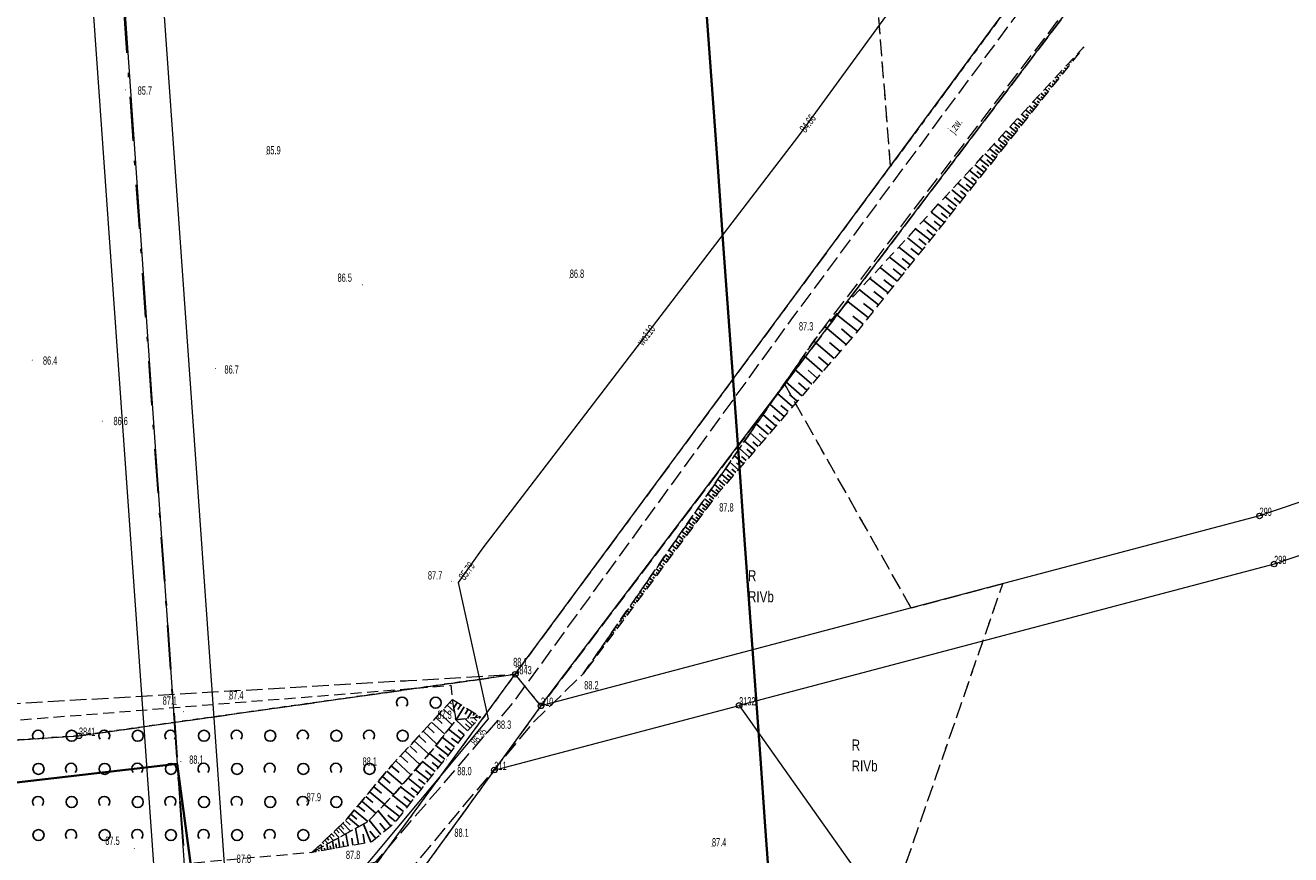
# Model space of a CAD drawing. Header units: metres. Extents: x 6524698 to 6533081, y 5883213 to 5896811.
# Tile 79 of 167: x 6528695 to 6528810, y 5890180 to 5890255. Entities that reach past the tile are written whole.
import ezdxf
from ezdxf.enums import TextEntityAlignment as Align

# ---------------------------------------------------------------- set-up
doc = ezdxf.new("R2010")
doc.units = ezdxf.units.M
doc.header["$MEASUREMENT"] = 0
for name, pattern in [('DASHDOT', [4, 2, -0.9, 0.2, -0.9]), ('mapa zasadnicza$0$1.0_0.5', [1.5, 1, -0.5]), ('mapa zasadnicza$0$1.5_0.5', [2, 1.5, -0.5]), ('mapa zasadnicza$0$219-500', [0]), ('mapa zasadnicza$0$egkk-500', [2, 1.5, -0.5]), ('mapa zasadnicza$0$egug-500', [1, 0.5, -0.5]), ('mapa zasadnicza$0$suep_wn_500', [0])]:
    doc.linetypes.add(name, pattern=pattern)
doc.layers.get('0').update_dxf_attribs({"lineweight": 0})
doc.layers.add('_trasa_os', color=1, linetype='DASHDOT', lineweight=30)
doc.layers.add('Sections span lengths and Marker Balls Plan', color=7, linetype='Continuous', lineweight=0)
for name, color, linetype in [('mapa zasadnicza$0$000 Inne (niezydentyfikowane)', 7, 'Continuous'), ('mapa zasadnicza$0$202-punkt graniczny', 7, 'Continuous'), ('mapa zasadnicza$0$202-punkt graniczny-Atr103', 7, 'Continuous'), ('mapa zasadnicza$0$209-oznaczenie konturu klasyfikacyjnego', 7, 'Continuous'), ('mapa zasadnicza$0$210-oznaczenie konturu użytku gruntowego', 7, 'Continuous'), ('mapa zasadnicza$0$217-kontur klasyfikacyjny', 7, 'Continuous'), ('mapa zasadnicza$0$218-kontur użytku gruntowego', 7, 'Continuous'), ('mapa zasadnicza$0$219-działka ewidencyjna', 7, 'Continuous'), ('mapa zasadnicza$0$jezdnia', 7, 'Continuous'), ('mapa zasadnicza$0$jezdnia-Atr17', 7, 'Continuous'), ('mapa zasadnicza$0$ogrodzenie trwałe', 7, 'Continuous'), ('mapa zasadnicza$0$pikieta naturalna', 7, 'Continuous'), ('mapa zasadnicza$0$pikieta naturalna-Atr2', 7, 'Continuous'), ('mapa zasadnicza$0$przewód elektroenergetyczny wysokiego napięcia', 7, 'Continuous'), ('mapa zasadnicza$0$przewód wodociągowy', 7, 'Continuous'), ('mapa zasadnicza$0$przewód wodociągowy-Atr1', 7, 'Continuous'), ('mapa zasadnicza$0$rzędna', 7, 'Continuous'), ('mapa zasadnicza$0$rzędna-Atr2', 7, 'Continuous'), ('mapa zasadnicza$0$skarpa nieumocniona', 7, 'Continuous'), ('mapa zasadnicza$0$zadrzewienie  zakrzewienie', 7, 'Continuous')]:
    doc.layers.add(name, color=color, linetype=linetype)
doc.styles.add('mapa zasadnicza$0$STANDARD', font='Working1250', dxfattribs={"width": 0.75})
doc.linetypes.add('mapa zasadnicza$0$902-500', pattern='A,3.75,0,[1,ksztalty.shx,S=0.5,R=0,X=0,Y=0],3.75', length=7.5)

# ---------------------------------------------------------------- blocks, each defined once
blk = doc.blocks.new('mapa zasadnicza$0$202')
at = {"color": 0, "linetype": 'Continuous', "lineweight": 0}
blk.add_circle((0, 0), 0.25, dxfattribs=at)
blk = doc.blocks.new('mapa zasadnicza$0$PW01')
at = {"linetype": 'Continuous', "lineweight": 13}
h = blk.add_hatch(color=0, dxfattribs=at)
edge = h.paths.add_edge_path()
edge.add_arc((0, 0), 0.045, 0, 360)
blk = doc.blocks.new('mapa zasadnicza$0$OTZK1')
at = {"color": 0, "linetype": 'Continuous'}
blk.add_circle((0, 0), 0.5, dxfattribs=at)
blk = doc.blocks.new('mapa zasadnicza$0$OTZK2')
at = {"color": 0, "linetype": 'Continuous'}
blk.add_arc((0, 0), 0.5, 318.85, 221.162, dxfattribs=at)

msp = doc.modelspace()

# ---------------------------------------------------------------- linework, layer by layer
at = {"layer": '_trasa_os', "linetype": 'DASHDOT', "ltscale": 2}
msp.add_lwpolyline([(6528782.648, 5889143.114), (6528759.048, 5889475.999), (6528740.683, 5889736.085), (6528715.689, 5890092.615), (6528697.481, 5890349.859), (6528661.411, 5890707.234), (6528627.314, 5891045.607), (6528605.382, 5891384.858), (6528589.986, 5891744.689), (6528580.198, 5892007.978)], dxfattribs=at)
at = {"layer": 'mapa zasadnicza$0$000 Inne (niezydentyfikowane)', "color": 7, "linetype": 'Continuous', "lineweight": 35, "flags": 128}
msp.add_lwpolyline([(6528756.51, 5890261.26), (6528756.986, 5890254.664), (6528757.462, 5890248.068), (6528757.937, 5890241.472), (6528758.413, 5890234.876), (6528758.889, 5890228.28), (6528759.365, 5890221.684), (6528759.84, 5890215.089), (6528760.316, 5890208.493), (6528760.792, 5890201.897), (6528761.267, 5890195.301), (6528761.743, 5890188.705), (6528762.219, 5890182.109), (6528762.694, 5890175.513)], dxfattribs=at)
at = {"layer": 'mapa zasadnicza$0$000 Inne (niezydentyfikowane)', "color": 7, "linetype": 'Continuous', "lineweight": 25, "flags": 128}
for points in [[(6528790.61, 5890252.16), (6528790.59, 5890252.17)], [(6528790.77, 5890252.36), (6528790.74, 5890252.38)], [(6528789.64, 5890250.94), (6528789.57, 5890250.99)], [(6528789.8, 5890251.14), (6528789.68, 5890251.24)], [(6528789.96, 5890251.34), (6528789.91, 5890251.39)], [(6528790.12, 5890251.55), (6528790.03, 5890251.62)], [(6528790.28, 5890251.75), (6528790.25, 5890251.78)], [(6528790.45, 5890251.95), (6528790.39, 5890252)], [(6528788.67, 5890249.72), (6528788.56, 5890249.81)], [(6528788.83, 5890249.93), (6528788.62, 5890250.09)], [(6528788.99, 5890250.13), (6528788.9, 5890250.21)], [(6528789.15, 5890250.33), (6528788.98, 5890250.47)], [(6528789.32, 5890250.53), (6528789.23, 5890250.6)], [(6528789.48, 5890250.74), (6528789.33, 5890250.85)], [(6528787.7, 5890248.51), (6528787.54, 5890248.63)], [(6528787.86, 5890248.71), (6528787.56, 5890248.95)], [(6528788.02, 5890248.91), (6528787.88, 5890249.02)], [(6528788.19, 5890249.11), (6528787.92, 5890249.33)], [(6528788.35, 5890249.32), (6528788.22, 5890249.42)], [(6528788.51, 5890249.52), (6528788.27, 5890249.71)], [(6528786.89, 5890247.49), (6528786.51, 5890247.8)], [(6528787.22, 5890247.9), (6528786.86, 5890248.18)], [(6528787.06, 5890247.69), (6528786.87, 5890247.84)], [(6528787.54, 5890248.3), (6528787.21, 5890248.56)], [(6528787.38, 5890248.1), (6528787.21, 5890248.24)], [(6528785.92, 5890246.27), (6528785.45, 5890246.66)], [(6528786.25, 5890246.68), (6528785.8, 5890247.04)], [(6528786.09, 5890246.48), (6528785.85, 5890246.66)], [(6528786.57, 5890247.09), (6528786.15, 5890247.42)], [(6528786.41, 5890246.88), (6528786.19, 5890247.06)], [(6528786.73, 5890247.29), (6528786.53, 5890247.45)], [(6528784.96, 5890245.06), (6528784.39, 5890245.51)], [(6528785.28, 5890245.46), (6528784.74, 5890245.89)], [(6528785.12, 5890245.26), (6528784.84, 5890245.48)], [(6528785.6, 5890245.87), (6528785.09, 5890246.27)], [(6528785.44, 5890245.67), (6528785.18, 5890245.87)], [(6528785.76, 5890246.07), (6528785.52, 5890246.27)], [(6528783.99, 5890243.84), (6528783.33, 5890244.36)], [(6528784.32, 5890244.26), (6528783.69, 5890244.76)], [(6528784.15, 5890244.05), (6528783.83, 5890244.31)], [(6528784.64, 5890244.66), (6528784.04, 5890245.13)], [(6528784.48, 5890244.46), (6528784.17, 5890244.7)], [(6528784.79, 5890244.86), (6528784.5, 5890245.09)], [(6528782.88, 5890242.45), (6528782.12, 5890243.06)], [(6528783.27, 5890242.94), (6528782.54, 5890243.51)], [(6528783.08, 5890242.7), (6528782.71, 5890242.99)], [(6528783.63, 5890243.4), (6528782.94, 5890243.95)], [(6528783.45, 5890243.17), (6528783.1, 5890243.45)], [(6528783.81, 5890243.62), (6528783.48, 5890243.89)], [(6528782.05, 5890241.41), (6528781.21, 5890242.08)], [(6528782.48, 5890241.94), (6528781.68, 5890242.58)], [(6528782.27, 5890241.68), (6528781.86, 5890242)], [(6528782.68, 5890242.2), (6528782.29, 5890242.51)], [(6528781.14, 5890240.26), (6528780.22, 5890240.99)], [(6528781.61, 5890240.85), (6528780.73, 5890241.55)], [(6528781.37, 5890240.56), (6528780.92, 5890240.92)], [(6528781.83, 5890241.13), (6528781.4, 5890241.47)], [(6528780.13, 5890239), (6528779.12, 5890239.8)], [(6528780.65, 5890239.64), (6528779.68, 5890240.41)], [(6528780.39, 5890239.32), (6528779.9, 5890239.72)], [(6528780.89, 5890239.96), (6528780.42, 5890240.33)], [(6528779.02, 5890237.6), (6528777.9, 5890238.49)], [(6528779.59, 5890238.32), (6528778.53, 5890239.17)], [(6528779.31, 5890237.97), (6528778.76, 5890238.4)], [(6528779.86, 5890238.66), (6528779.34, 5890239.08)], [(6528778.43, 5890236.86), (6528777.25, 5890237.79)], [(6528778.73, 5890237.24), (6528778.16, 5890237.69)], [(6528777.15, 5890235.25), (6528775.85, 5890236.28)], [(6528777.8, 5890236.07), (6528776.57, 5890237.05)], [(6528777.48, 5890235.66), (6528776.85, 5890236.17)], [(6528778.12, 5890236.47), (6528777.52, 5890236.95)], [(6528776.46, 5890234.38), (6528775.1, 5890235.46)], [(6528776.81, 5890234.82), (6528776.14, 5890235.35)], [(6528775.74, 5890233.48), (6528774.31, 5890234.61)], [(6528776.1, 5890233.94), (6528775.41, 5890234.49)], [(6528774.18, 5890231.52), (6528772.62, 5890232.77)], [(6528774.98, 5890232.52), (6528773.48, 5890233.71)], [(6528774.58, 5890232.03), (6528773.82, 5890232.64)], [(6528775.36, 5890233.01), (6528774.63, 5890233.59)], [(6528773.35, 5890230.48), (6528771.7, 5890231.78)], [(6528773.77, 5890231.01), (6528772.97, 5890231.65)], [(6528772.47, 5890229.38), (6528770.75, 5890230.75)], [(6528772.91, 5890229.93), (6528772.07, 5890230.6)], [(6528771.55, 5890228.22), (6528769.74, 5890229.66)], [(6528772.02, 5890228.81), (6528771.13, 5890229.51)], [(6528770.59, 5890227.01), (6528768.69, 5890228.52)], [(6528771.08, 5890227.62), (6528770.15, 5890228.36)], [(6528769.54, 5890225.78), (6528767.65, 5890227.4)], [(6528770.07, 5890226.4), (6528769.14, 5890227.2)], [(6528768.46, 5890224.52), (6528766.63, 5890226.1)], [(6528769, 5890225.15), (6528768.05, 5890225.97)], [(6528767.42, 5890223.32), (6528765.72, 5890224.78)], [(6528767.93, 5890223.91), (6528767.05, 5890224.67)], [(6528766.45, 5890222.19), (6528764.86, 5890223.55)], [(6528766.92, 5890222.74), (6528766.1, 5890223.45)], [(6528765.54, 5890221.14), (6528764.07, 5890222.41)], [(6528765.99, 5890221.65), (6528765.22, 5890222.31)], [(6528764.7, 5890220.16), (6528763.33, 5890221.34)], [(6528765.12, 5890220.64), (6528764.41, 5890221.25)], [(6528763.92, 5890219.26), (6528762.65, 5890220.35)], [(6528764.3, 5890219.7), (6528763.64, 5890220.27)], [(6528763.19, 5890218.41), (6528762.01, 5890219.43)], [(6528763.55, 5890218.83), (6528762.94, 5890219.36)], [(6528761.89, 5890216.89), (6528760.86, 5890217.78)], [(6528762.52, 5890217.63), (6528761.41, 5890218.58)], [(6528762.2, 5890217.25), (6528761.66, 5890217.71)], [(6528762.85, 5890218.01), (6528762.28, 5890218.5)], [(6528761.3, 5890216.21), (6528760.35, 5890217.04)], [(6528761.59, 5890216.55), (6528761.09, 5890216.97)], [(6528760.25, 5890214.99), (6528759.42, 5890215.7)], [(6528760.76, 5890215.58), (6528759.87, 5890216.35)], [(6528760.5, 5890215.28), (6528760.07, 5890215.65)], [(6528761.02, 5890215.89), (6528760.56, 5890216.29)], [(6528759.34, 5890213.93), (6528758.62, 5890214.55)], [(6528759.78, 5890214.44), (6528759.01, 5890215.11)], [(6528759.55, 5890214.18), (6528759.18, 5890214.5)], [(6528760.01, 5890214.71), (6528759.61, 5890215.06)], [(6528758.19, 5890212.61), (6528757.62, 5890213.1)], [(6528758.55, 5890213.02), (6528757.93, 5890213.55)], [(6528758.37, 5890212.81), (6528758.07, 5890213.07)], [(6528758.93, 5890213.46), (6528758.26, 5890214.03)], [(6528758.73, 5890213.23), (6528758.41, 5890213.51)], [(6528759.13, 5890213.69), (6528758.78, 5890213.99)], [(6528757.56, 5890211.8), (6528757, 5890212.22)], [(6528757.86, 5890212.21), (6528757.29, 5890212.64)], [(6528757.71, 5890212.01), (6528757.43, 5890212.22)], [(6528758.03, 5890212.41), (6528757.75, 5890212.65)], [(6528756.64, 5890210.57), (6528756.12, 5890210.95)], [(6528756.94, 5890210.98), (6528756.42, 5890211.37)], [(6528756.79, 5890210.77), (6528756.53, 5890210.97)], [(6528757.25, 5890211.39), (6528756.71, 5890211.79)], [(6528757.1, 5890211.18), (6528756.83, 5890211.38)], [(6528757.4, 5890211.6), (6528757.13, 5890211.8)], [(6528755.71, 5890209.33), (6528755.24, 5890209.68)], [(6528756.02, 5890209.74), (6528755.54, 5890210.1)], [(6528755.87, 5890209.54), (6528755.63, 5890209.72)], [(6528756.33, 5890210.16), (6528755.83, 5890210.53)], [(6528756.17, 5890209.95), (6528755.93, 5890210.13)], [(6528756.48, 5890210.36), (6528756.23, 5890210.55)], [(6528755.1, 5890208.51), (6528754.66, 5890208.84)], [(6528755.41, 5890208.92), (6528754.95, 5890209.26)], [(6528755.25, 5890208.71), (6528755.03, 5890208.88)], [(6528755.56, 5890209.13), (6528755.33, 5890209.3)], [(6528754.18, 5890207.27), (6528753.78, 5890207.57)], [(6528754.48, 5890207.69), (6528754.07, 5890207.99)], [(6528754.33, 5890207.48), (6528754.13, 5890207.63)], [(6528754.79, 5890208.1), (6528754.37, 5890208.42)], [(6528754.64, 5890207.89), (6528754.43, 5890208.05)], [(6528754.95, 5890208.3), (6528754.73, 5890208.47)], [(6528753.26, 5890206.04), (6528752.9, 5890206.3)], [(6528753.56, 5890206.45), (6528753.19, 5890206.73)], [(6528753.41, 5890206.25), (6528753.23, 5890206.38)], [(6528753.87, 5890206.86), (6528753.49, 5890207.15)], [(6528753.72, 5890206.66), (6528753.53, 5890206.8)], [(6528754.02, 5890207.07), (6528753.83, 5890207.21)], [(6528752.33, 5890204.81), (6528752.02, 5890205.04)], [(6528752.64, 5890205.22), (6528752.32, 5890205.46)], [(6528752.49, 5890205.01), (6528752.33, 5890205.13)], [(6528752.95, 5890205.63), (6528752.61, 5890205.88)], [(6528752.79, 5890205.42), (6528752.63, 5890205.55)], [(6528753.1, 5890205.83), (6528752.93, 5890205.96)], [(6528751.72, 5890203.98), (6528751.44, 5890204.19)], [(6528752.03, 5890204.39), (6528751.73, 5890204.62)], [(6528751.87, 5890204.19), (6528751.73, 5890204.3)], [(6528752.18, 5890204.6), (6528752.03, 5890204.71)], [(6528750.8, 5890202.75), (6528750.56, 5890202.93)], [(6528750.95, 5890202.95), (6528750.83, 5890203.05)], [(6528751.1, 5890203.16), (6528750.85, 5890203.35)], [(6528751.26, 5890203.37), (6528751.13, 5890203.46)], [(6528751.41, 5890203.57), (6528751.14, 5890203.77)], [(6528751.57, 5890203.78), (6528751.43, 5890203.88)], [(6528749.88, 5890201.51), (6528749.68, 5890201.66)], [(6528750.03, 5890201.72), (6528749.93, 5890201.8)], [(6528750.18, 5890201.93), (6528749.97, 5890202.08)], [(6528750.34, 5890202.13), (6528750.23, 5890202.21)], [(6528750.49, 5890202.34), (6528750.27, 5890202.5)], [(6528750.64, 5890202.54), (6528750.53, 5890202.63)], [(6528749.11, 5890200.49), (6528749.03, 5890200.54)], [(6528749.26, 5890200.69), (6528749.09, 5890200.82)], [(6528749.41, 5890200.9), (6528749.33, 5890200.96)], [(6528749.57, 5890201.1), (6528749.39, 5890201.24)], [(6528749.72, 5890201.31), (6528749.63, 5890201.38)], [(6528748.34, 5890199.46), (6528748.22, 5890199.55)], [(6528748.49, 5890199.66), (6528748.43, 5890199.71)], [(6528748.65, 5890199.87), (6528748.51, 5890199.97)], [(6528748.8, 5890200.07), (6528748.73, 5890200.13)], [(6528748.95, 5890200.28), (6528748.8, 5890200.39)], [(6528747.42, 5890198.22), (6528747.34, 5890198.28)], [(6528747.57, 5890198.43), (6528747.53, 5890198.46)], [(6528747.72, 5890198.63), (6528747.63, 5890198.7)], [(6528747.88, 5890198.84), (6528747.83, 5890198.88)], [(6528748.03, 5890199.05), (6528747.92, 5890199.13)], [(6528748.19, 5890199.25), (6528748.13, 5890199.29)], [(6528746.65, 5890197.19), (6528746.63, 5890197.21)], [(6528746.8, 5890197.4), (6528746.75, 5890197.44)], [(6528746.96, 5890197.6), (6528746.93, 5890197.63)], [(6528747.11, 5890197.81), (6528747.04, 5890197.86)], [(6528747.26, 5890198.02), (6528747.23, 5890198.04)], [(6528745.88, 5890196.16), (6528745.87, 5890196.17)], [(6528746.03, 5890196.37), (6528746.03, 5890196.38)], [(6528746.19, 5890196.58), (6528746.17, 5890196.59)], [(6528746.34, 5890196.78), (6528746.33, 5890196.79)], [(6528746.49, 5890196.99), (6528746.46, 5890197.01)], [(6528733.05, 5890192.74), (6528733.6, 5890192.23)], [(6528733.39, 5890193.11), (6528734.05, 5890192.5)], [(6528733.63, 5890193.36), (6528733.79, 5890193.21)], [(6528734.29, 5890193.35), (6528733.99, 5890192.86)], [(6528734.93, 5890192.96), (6528734.2, 5890191.76)], [(6528734.62, 5890193.14), (6528734.36, 5890192.7)], [(6528735.3, 5890192.73), (6528735.03, 5890192.28)], [(6528735.62, 5890192.54), (6528735.23, 5890191.89)], [(6528731.98, 5890191.57), (6528733.16, 5890190.47)], [(6528732.35, 5890191.97), (6528732.92, 5890191.44)], [(6528732.71, 5890192.36), (6528733.83, 5890191.32)], [(6528735.22, 5890190.76), (6528734.18, 5890191.76)], [(6528735.67, 5890191.24), (6528735.01, 5890191.86)], [(6528735.47, 5890191.02), (6528735.05, 5890191.42)], [(6528735.85, 5890191.42), (6528735.6, 5890191.66)], [(6528735.86, 5890192.39), (6528735.73, 5890192.16)], [(6528736.09, 5890191.68), (6528735.8, 5890191.96)], [(6528736.11, 5890192.24), (6528735.94, 5890191.98)], [(6528736.35, 5890192.1), (6528736.32, 5890192.06)], [(6528730.81, 5890190.31), (6528731.45, 5890189.71)], [(6528731.21, 5890190.74), (6528732.46, 5890189.58)], [(6528731.6, 5890191.16), (6528732.21, 5890190.6)], [(6528734.05, 5890189.31), (6528732.94, 5890190.19)], [(6528734.64, 5890190.05), (6528733.52, 5890190.93)], [(6528734.93, 5890190.42), (6528734.37, 5890190.86)], [(6528729.99, 5890189.42), (6528730.65, 5890188.8)], [(6528730.4, 5890189.86), (6528731.72, 5890188.65)], [(6528733.47, 5890188.57), (6528732.36, 5890189.44)], [(6528733.76, 5890188.94), (6528733.2, 5890189.38)], [(6528734.34, 5890189.68), (6528733.79, 5890190.12)], [(6528728.73, 5890188.05), (6528730.1, 5890186.78)], [(6528729.15, 5890188.51), (6528729.83, 5890187.89)], [(6528729.57, 5890188.97), (6528730.92, 5890187.73)], [(6528732.3, 5890187.09), (6528731.15, 5890187.99)], [(6528732.88, 5890187.83), (6528731.77, 5890188.71)], [(6528732.59, 5890187.46), (6528732.03, 5890187.91)], [(6528733.17, 5890188.2), (6528732.62, 5890188.64)], [(6528727.91, 5890187.11), (6528729.35, 5890185.91)], [(6528728.31, 5890187.59), (6528729.03, 5890186.99)], [(6528731.69, 5890186.32), (6528730.51, 5890187.25)], [(6528731.99, 5890186.71), (6528731.41, 5890187.17)], [(6528726.74, 5890185.71), (6528727.43, 5890185.13)], [(6528727.12, 5890186.17), (6528728.53, 5890184.99)], [(6528727.51, 5890186.64), (6528728.23, 5890186.04)], [(6528730.42, 5890184.72), (6528729.17, 5890185.71)], [(6528731.07, 5890185.53), (6528729.85, 5890186.49)], [(6528730.75, 5890185.13), (6528730.13, 5890185.62)], [(6528731.38, 5890185.93), (6528730.78, 5890186.4)], [(6528725.64, 5890184.4), (6528726.93, 5890183.32)], [(6528726, 5890184.83), (6528726.66, 5890184.27)], [(6528726.36, 5890185.26), (6528727.72, 5890184.13)], [(6528729.76, 5890183.88), (6528728.46, 5890184.91)], [(6528730.1, 5890184.3), (6528729.46, 5890184.81)], [(6528724.96, 5890183.58), (6528726.2, 5890182.55)], [(6528725.29, 5890183.98), (6528725.93, 5890183.45)], [(6528728.28, 5890182.13), (6528727.14, 5890183.53)], [(6528729.07, 5890183.01), (6528727.69, 5890184.1)], [(6528729.42, 5890183.45), (6528728.75, 5890183.98)], [(6528723.72, 5890182.2), (6528724.03, 5890181.86)], [(6528723.94, 5890182.41), (6528724.62, 5890181.68)], [(6528724.16, 5890182.64), (6528724.6, 5890182.27)], [(6528724.4, 5890182.92), (6528725.38, 5890182.1)], [(6528724.66, 5890183.23), (6528725.21, 5890182.77)], [(6528726.48, 5890180.7), (6528725.8, 5890182.33)], [(6528727.37, 5890181.38), (6528726.31, 5890182.67)], [(6528727.82, 5890181.75), (6528727.27, 5890182.42)], [(6528728.71, 5890182.55), (6528728, 5890183.12)], [(6528722.5, 5890181.05), (6528722.67, 5890180.87)], [(6528722.71, 5890181.24), (6528723.09, 5890180.83)], [(6528722.91, 5890181.44), (6528723.13, 5890181.21)], [(6528723.12, 5890181.63), (6528723.6, 5890181.12)], [(6528723.32, 5890181.83), (6528723.59, 5890181.54)], [(6528723.51, 5890182.01), (6528724.1, 5890181.39)], [(6528723.67, 5890180.2), (6528723.52, 5890181.07)], [(6528724.41, 5890180.33), (6528724.21, 5890181.45)], [(6528724.85, 5890180.41), (6528724.74, 5890181.04)], [(6528725.35, 5890180.5), (6528725.09, 5890181.94)], [(6528725.9, 5890180.59), (6528725.76, 5890181.41)], [(6528726.93, 5890181.02), (6528726.39, 5890181.69)], [(6528721.47, 5890180.08), (6528721.56, 5890179.99)], [(6528721.49, 5890179.81), (6528721.47, 5890179.94)], [(6528721.68, 5890180.28), (6528721.75, 5890180.2)], [(6528721.76, 5890179.86), (6528721.74, 5890179.97)], [(6528721.88, 5890180.47), (6528722.07, 5890180.27)], [(6528722.03, 5890179.9), (6528721.97, 5890180.22)], [(6528722.09, 5890180.66), (6528722.21, 5890180.54)], [(6528722.3, 5890179.95), (6528722.26, 5890180.15)], [(6528722.29, 5890180.86), (6528722.58, 5890180.55)], [(6528722.56, 5890180), (6528722.48, 5890180.49)], [(6528722.83, 5890180.05), (6528722.78, 5890180.34)], [(6528723.1, 5890180.09), (6528722.98, 5890180.77)], [(6528723.37, 5890180.14), (6528723.3, 5890180.53)], [(6528724.02, 5890180.26), (6528723.93, 5890180.75)], [(6528721.22, 5890179.76), (6528721.22, 5890179.78)]]:
    msp.add_lwpolyline(points, dxfattribs=at)
at = {"layer": 'mapa zasadnicza$0$217-kontur klasyfikacyjny', "color": 92, "linetype": 'mapa zasadnicza$0$egkk-500', "lineweight": 18, "flags": 128}
for points in [[(6528773.58, 5890241.95), (6528746.51, 5890580.85)], [(6528773.58, 5890241.95), (6528793.89, 5890269.46)], [(6528793.88, 5890261.62), (6528763.98, 5890222.18)], [(6528739.56, 5890195.9), (6528773.58, 5890241.95)], [(6528763.98, 5890222.18), (6528741.89, 5890193.04)], [(6528775.45, 5890201.9), (6528763.98, 5890222.18)], [(6528716.09, 5890008.64), (6528783.75, 5890204.1)], [(6528783.75, 5890204.1), (6528775.45, 5890201.9)], [(6528671.24, 5890191.91), (6528739.56, 5890195.9)], [(6528700.01, 5890190.32), (6528739.56, 5890195.9)], [(6528741.89, 5890193.04), (6528737.66, 5890187.22)], [(6528640.2, 5890186.42), (6528700.01, 5890190.32)], [(6528737.66, 5890187.22), (6528715.19, 5890156.24)]]:
    msp.add_lwpolyline(points, dxfattribs=at)
at = {"layer": 'mapa zasadnicza$0$218-kontur użytku gruntowego', "color": 3, "linetype": 'mapa zasadnicza$0$egug-500', "lineweight": 18, "flags": 128}
for points in [[(6528773.58, 5890241.95), (6528746.51, 5890580.85)], [(6528793.89, 5890269.46), (6528773.58, 5890241.95)], [(6528763.98, 5890222.18), (6528793.88, 5890261.62)], [(6528739.56, 5890195.9), (6528773.58, 5890241.95)], [(6528763.98, 5890222.18), (6528741.89, 5890193.04)], [(6528775.45, 5890201.9), (6528763.98, 5890222.18)], [(6528716.09, 5890008.64), (6528783.75, 5890204.1)], [(6528783.75, 5890204.1), (6528775.45, 5890201.9)], [(6528671.24, 5890191.91), (6528739.56, 5890195.9)], [(6528739.56, 5890195.9), (6528700.01, 5890190.32)], [(6528712.35, 5890158.76), (6528739.56, 5890195.9)], [(6528741.89, 5890193.04), (6528739.56, 5890195.9)], [(6528741.89, 5890193.04), (6528737.66, 5890187.22)], [(6528700.01, 5890190.32), (6528640.2, 5890186.42)], [(6528737.66, 5890187.22), (6528715.19, 5890156.24)]]:
    msp.add_lwpolyline(points, dxfattribs=at)
at = {"layer": 'mapa zasadnicza$0$219-działka ewidencyjna', "color": 7, "linetype": 'mapa zasadnicza$0$219-500', "lineweight": 18, "flags": 128}
for points in [[(6528739.56, 5890195.9), (6528998.64, 5890546.66)], [(6528741.89, 5890193.04), (6529006.66, 5890542.34)], [(6528917.28, 5890247.61), (6528807.02, 5890210.25)], [(6528873.04, 5890227.82), (6528808.34, 5890205.89)], [(6528807.02, 5890210.25), (6528741.89, 5890193.04)], [(6528808.34, 5890205.89), (6528759.85, 5890193.08)], [(6528700.01, 5890190.32), (6528739.56, 5890195.9)], [(6528712.35, 5890158.76), (6528739.56, 5890195.9)], [(6528741.89, 5890193.04), (6528739.56, 5890195.9)], [(6528737.66, 5890187.22), (6528759.85, 5890193.08)], [(6528741.89, 5890193.04), (6528737.66, 5890187.22)], [(6528759.85, 5890193.08), (6528904.31, 5889988.95)], [(6528640.2, 5890186.42), (6528700.01, 5890190.32)], [(6528737.66, 5890187.22), (6528715.19, 5890156.24)]]:
    msp.add_lwpolyline(points, dxfattribs=at)
at = {"layer": 'mapa zasadnicza$0$jezdnia', "color": 7, "linetype": 'mapa zasadnicza$0$1.5_0.5', "lineweight": 18, "flags": 128}
msp.add_lwpolyline([(6528719.37, 5890165.4), (6528716.92, 5890167.22), (6528714.05, 5890173.15), (6528708.43, 5890173), (6528707.89, 5890177.02), (6528718.55, 5890177.11), (6528726.93, 5890178.9), (6528739.33, 5890193.28), (6528764.57, 5890228.01), (6528785.97, 5890256.94), (6528803.05, 5890279.03), (6528834.34, 5890319.46), (6528857.95, 5890350.4), (6528886.08, 5890387.53), (6528912.38, 5890422.83), (6528947.28, 5890470.03), (6528968.04, 5890497.74), (6528992.3, 5890529.59), (6528998.26, 5890540.31), (6529002.32, 5890547.98), (6529009.74, 5890565.71), (6529017.78, 5890589.91), (6529028.56, 5890623.94), (6529035.46, 5890644.22), (6529041.22, 5890651.33), (6529053.3, 5890662.83), (6529094.68, 5890691.37), (6529127.9, 5890705.08), (6529154.31, 5890716.98), (6529182.8, 5890728.24), (6529240.26, 5890752.5), (6529280.06, 5890769.02), (6529311.01, 5890783.71), (6529312.32, 5890780.49), (6529281.49, 5890766.3), (6529241.39, 5890749.68), (6529182.76, 5890724.74), (6529155.57, 5890713.94), (6529128.6, 5890702.15), (6529095.62, 5890687.95), (6529056.81, 5890661.2), (6529045.35, 5890651.94), (6529039.89, 5890643.52), (6529030.47, 5890617.8), (6529022.27, 5890592.25), (6529016.11, 5890573.61), (6529009.79, 5890555.43), (6529005.89, 5890546.49), (6528997.06, 5890530.3), (6528972.93, 5890498.81), (6528962.66, 5890485.23), (6528949.66, 5890468.05), (6528914.97, 5890421.32), (6528888.69, 5890385.63), (6528860.69, 5890349.22), (6528837.21, 5890318.02), (6528806.05, 5890277.49), (6528788.57, 5890254.94), (6528767.18, 5890226.89), (6528745.72, 5890195.95), (6528741.18, 5890191.53)], close=True, dxfattribs=at)
at = {"layer": 'mapa zasadnicza$0$ogrodzenie trwałe', "color": 7, "linetype": 'mapa zasadnicza$0$902-500', "lineweight": 35, "flags": 128}
msp.add_lwpolyline([(6528621.19, 5890077.57), (6528634.3, 5890090.96), (6528643.4, 5890097.88), (6528698.9, 5890153.64), (6528711.35, 5890169.61), (6528708.91, 5890187.79), (6528593.16, 5890174.35), (6528587.84, 5890159.47), (6528612.19, 5890115.36), (6528609.09, 5890113.61), (6528574.8, 5890093.42), (6528584.2, 5890067.75), (6528598.71, 5890054.5), (6528616.72, 5890072.99)], dxfattribs=at)
at = {"layer": 'mapa zasadnicza$0$przewód elektroenergetyczny wysokiego napięcia', "color": 1, "linetype": 'mapa zasadnicza$0$suep_wn_500', "lineweight": 18, "flags": 128}
msp.add_lwpolyline([(6528697.67, 5890349.86), (6528715.53, 5890092.34)], dxfattribs=at)
at = {"layer": 'mapa zasadnicza$0$przewód wodociągowy', "color": 5, "linetype": 'Continuous', "lineweight": 18, "flags": 128}
msp.add_lwpolyline([(6528623.33, 5890082.14), (6528623.61, 5890081.8), (6528624.02, 5890081.37), (6528628.27, 5890076.76), (6528652.28, 5890100.47), (6528716.45, 5890167.09), (6528737.12, 5890191.87), (6528734.4, 5890204.21), (6528736.66, 5890207.35), (6528765.25, 5890244.71), (6528794.11, 5890284.29), (6528823.12, 5890322.78), (6528853.01, 5890360.77), (6528881.75, 5890400.14), (6528911.61, 5890439.05), (6528983.81, 5890532.9)], dxfattribs=at)
at = {"layer": 'mapa zasadnicza$0$skarpa nieumocniona', "color": 7, "linetype": 'mapa zasadnicza$0$1.0_0.5', "lineweight": 18, "flags": 128}
for points in [[(6528745.72, 5890195.95), (6528767.18, 5890226.89), (6528791.08, 5890252.75), (6528770.46, 5890226.85), (6528757.93, 5890212.3)], [(6528745.72, 5890195.95), (6528767.18, 5890226.89), (6528791.08, 5890252.75), (6528770.46, 5890226.85), (6528757.93, 5890212.3)], [(6528721.11, 5890179.74), (6528724.11, 5890182.57), (6528728.4, 5890187.7), (6528733.86, 5890193.61), (6528734.17, 5890191.76), (6528731.91, 5890188.87), (6528728.67, 5890185.13), (6528726.2, 5890182.55)], [(6528721.11, 5890179.74), (6528724.11, 5890182.57), (6528728.4, 5890187.7), (6528733.86, 5890193.61), (6528734.17, 5890191.76), (6528731.91, 5890188.87), (6528728.67, 5890185.13), (6528726.2, 5890182.55)], [(6528733.86, 5890193.61), (6528736.44, 5890192.04), (6528734.17, 5890191.76)], [(6528733.86, 5890193.61), (6528736.44, 5890192.04), (6528734.17, 5890191.76)], [(6528721.11, 5890179.74), (6528726.2, 5890182.55), (6528728.67, 5890185.13), (6528731.91, 5890188.87), (6528734.17, 5890191.76), (6528736.44, 5890192.04), (6528735.11, 5890190.65), (6528728.56, 5890182.36), (6528726.55, 5890180.71)], [(6528721.11, 5890179.74), (6528726.2, 5890182.55), (6528728.67, 5890185.13), (6528731.91, 5890188.87), (6528734.17, 5890191.76), (6528736.44, 5890192.04), (6528735.11, 5890190.65), (6528728.56, 5890182.36), (6528726.55, 5890180.71)]]:
    msp.add_lwpolyline(points, close=True, dxfattribs=at)
at = {"layer": 'mapa zasadnicza$0$zadrzewienie  zakrzewienie', "color": 7, "linetype": 'mapa zasadnicza$0$1.0_0.5', "lineweight": 18, "flags": 128}
msp.add_lwpolyline([(6528679.77, 5890190.57), (6528733.73, 5890194.9), (6528733.86, 5890193.61), (6528728.4, 5890187.7), (6528724.11, 5890182.57), (6528721.11, 5890179.74), (6528678.82, 5890176), (6528626.22, 5890173.7), (6528579.03, 5890170.24), (6528577.26, 5890175.48), (6528650.28, 5890184.51)], close=True, dxfattribs=at)
at = {"layer": 'Sections span lengths and Marker Balls Plan', "color": 1, "flags": 128}
for points in [[(6528786.24, 5889143.367), (6528762.639, 5889476.253), (6528744.275, 5889736.338), (6528719.28, 5890092.868), (6528701.068, 5890350.167), (6528664.993, 5890707.595), (6528630.902, 5891045.904), (6528608.977, 5891385.052), (6528593.583, 5891744.832), (6528583.388, 5892009.419)], [(6528779.855, 5889142.917), (6528756.255, 5889475.801), (6528737.89, 5889735.889), (6528712.896, 5890092.418), (6528694.691, 5890349.62), (6528658.626, 5890706.953), (6528624.524, 5891045.376), (6528602.586, 5891384.708), (6528587.188, 5891744.577), (6528577.92, 5892006.949)]]:
    msp.add_lwpolyline(points, dxfattribs=at)

# ---------------------------------------------------------------- block references
at = {"layer": 'mapa zasadnicza$0$202-punkt graniczny', "color": 7, "linetype": 'Continuous', "lineweight": 18}
for p in [(6528807.02, 5890210.25), (6528808.34, 5890205.89), (6528739.56, 5890195.9), (6528741.89, 5890193.04), (6528759.85, 5890193.08), (6528700.01, 5890190.32), (6528737.66, 5890187.22)]:
    msp.add_blockref('mapa zasadnicza$0$202', p, dxfattribs=at)
at = {"layer": 'mapa zasadnicza$0$pikieta naturalna', "color": 7, "linetype": 'Continuous', "lineweight": 13}
for p in [(6528704.24, 5890248.86), (6528716.99, 5890243.02), (6528744.5, 5890231.83), (6528725.7, 5890231.2), (6528764.57, 5890228.01), (6528695.78, 5890224.37), (6528712.39, 5890223.6), (6528702.12, 5890218.84), (6528757.99, 5890211.95), (6528733.79, 5890204.33), (6528740.56, 5890196.2), (6528745.72, 5890195.95), (6528713.62, 5890193.62), (6528709.49, 5890192.51), (6528734.17, 5890191.76), (6528736.44, 5890192.04), (6528709.25, 5890187.99), (6528733.31, 5890188.15), (6528728.4, 5890187.7), (6528720.65, 5890184.4), (6528733.04, 5890181.84), (6528705.02, 5890180.11), (6528757.39, 5890180.3), (6528721.11, 5890179.74)]:
    msp.add_blockref('mapa zasadnicza$0$PW01', p, dxfattribs=at)
at = {"layer": 'mapa zasadnicza$0$rzędna', "color": 5, "linetype": 'Continuous', "lineweight": 18}
for p in [(6528765.25, 5890244.71), (6528734.4, 5890204.21), (6528737.12, 5890191.87)]:
    msp.add_blockref('mapa zasadnicza$0$PW01', p, dxfattribs=at)
at = {"layer": 'mapa zasadnicza$0$zadrzewienie  zakrzewienie', "color": 7, "linetype": 'Continuous', "lineweight": 18}
for name, p in [('mapa zasadnicza$0$OTZK2', (6528729.304, 5890193.337)), ('mapa zasadnicza$0$OTZK1', (6528732.346, 5890193.326)), ('mapa zasadnicza$0$OTZK2', (6528696.304, 5890190.337)), ('mapa zasadnicza$0$OTZK1', (6528699.346, 5890190.326)), ('mapa zasadnicza$0$OTZK2', (6528702.304, 5890190.337)), ('mapa zasadnicza$0$OTZK1', (6528705.346, 5890190.326)), ('mapa zasadnicza$0$OTZK2', (6528708.304, 5890190.337)), ('mapa zasadnicza$0$OTZK1', (6528711.346, 5890190.326)), ('mapa zasadnicza$0$OTZK2', (6528714.304, 5890190.337)), ('mapa zasadnicza$0$OTZK1', (6528717.346, 5890190.326)), ('mapa zasadnicza$0$OTZK2', (6528720.304, 5890190.337)), ('mapa zasadnicza$0$OTZK1', (6528723.346, 5890190.326)), ('mapa zasadnicza$0$OTZK2', (6528726.304, 5890190.337)), ('mapa zasadnicza$0$OTZK1', (6528729.346, 5890190.326)), ('mapa zasadnicza$0$OTZK2', (6528699.304, 5890187.337)), ('mapa zasadnicza$0$OTZK2', (6528705.304, 5890187.337)), ('mapa zasadnicza$0$OTZK2', (6528711.304, 5890187.337)), ('mapa zasadnicza$0$OTZK2', (6528717.304, 5890187.337)), ('mapa zasadnicza$0$OTZK2', (6528723.304, 5890187.337)), ('mapa zasadnicza$0$OTZK1', (6528696.346, 5890187.326)), ('mapa zasadnicza$0$OTZK1', (6528702.346, 5890187.326)), ('mapa zasadnicza$0$OTZK1', (6528708.346, 5890187.326)), ('mapa zasadnicza$0$OTZK1', (6528714.346, 5890187.326)), ('mapa zasadnicza$0$OTZK1', (6528720.346, 5890187.326)), ('mapa zasadnicza$0$OTZK1', (6528726.346, 5890187.326)), ('mapa zasadnicza$0$OTZK2', (6528696.304, 5890184.337)), ('mapa zasadnicza$0$OTZK1', (6528699.346, 5890184.326)), ('mapa zasadnicza$0$OTZK2', (6528702.304, 5890184.337)), ('mapa zasadnicza$0$OTZK1', (6528705.346, 5890184.326)), ('mapa zasadnicza$0$OTZK2', (6528708.304, 5890184.337)), ('mapa zasadnicza$0$OTZK1', (6528711.346, 5890184.326)), ('mapa zasadnicza$0$OTZK2', (6528714.304, 5890184.337)), ('mapa zasadnicza$0$OTZK1', (6528717.346, 5890184.326)), ('mapa zasadnicza$0$OTZK2', (6528720.304, 5890184.337)), ('mapa zasadnicza$0$OTZK1', (6528723.346, 5890184.326)), ('mapa zasadnicza$0$OTZK1', (6528696.346, 5890181.326)), ('mapa zasadnicza$0$OTZK2', (6528699.304, 5890181.337)), ('mapa zasadnicza$0$OTZK1', (6528702.346, 5890181.326)), ('mapa zasadnicza$0$OTZK2', (6528705.304, 5890181.337)), ('mapa zasadnicza$0$OTZK1', (6528708.346, 5890181.326)), ('mapa zasadnicza$0$OTZK2', (6528711.304, 5890181.337)), ('mapa zasadnicza$0$OTZK1', (6528714.346, 5890181.326)), ('mapa zasadnicza$0$OTZK2', (6528717.304, 5890181.337)), ('mapa zasadnicza$0$OTZK1', (6528720.346, 5890181.326))]:
    msp.add_blockref(name, p, dxfattribs=at)

# ---------------------------------------------------------------- texts
at = {"layer": 'mapa zasadnicza$0$202-punkt graniczny-Atr103', "color": 7, "style": 'mapa zasadnicza$0$STANDARD', "width": 0.667}
for s, p in [('299', (6528807.02, 5890210.25)), ('298', (6528808.34, 5890205.89)), ('3843', (6528739.56, 5890195.9)), ('310', (6528741.89, 5890193.04)), ('3132', (6528759.85, 5890193.08)), ('3841', (6528700.01, 5890190.32)), ('311', (6528737.66, 5890187.22))]:
    msp.add_text(s, height=0.75, dxfattribs=at).set_placement(p)
at = {"layer": 'mapa zasadnicza$0$209-oznaczenie konturu klasyfikacyjnego', "color": 3, "linetype": 'Continuous', "lineweight": 18, "style": 'mapa zasadnicza$0$STANDARD', "width": 0.79}
for p in [(6528760.65, 5890203.43), (6528770.05, 5890188.09)]:
    msp.add_text('RIVb', height=1, dxfattribs=at).set_placement(p, align=Align.TOP_LEFT)
at = {"layer": 'mapa zasadnicza$0$210-oznaczenie konturu użytku gruntowego', "color": 3, "linetype": 'Continuous', "lineweight": 18, "style": 'mapa zasadnicza$0$STANDARD', "width": 0.79}
for p in [(6528760.65, 5890204.33), (6528770.05, 5890188.99)]:
    msp.add_text('R', height=1, dxfattribs=at).set_placement(p)
at = {"layer": 'mapa zasadnicza$0$jezdnia-Atr17', "color": 7, "style": 'mapa zasadnicza$0$STANDARD', "width": 0.667}
msp.add_text('j.zw.', height=0.75, rotation=53.509, dxfattribs=at).set_placement((6528779.35, 5890244.84))
at = {"layer": 'mapa zasadnicza$0$pikieta naturalna-Atr2', "color": 7, "style": 'mapa zasadnicza$0$STANDARD', "width": 0.667}
for s, p in [('85.7', (6528705.33, 5890248.43)), ('85.9', (6528716.99, 5890243.02)), ('86.8', (6528744.5, 5890231.83)), ('86.5', (6528723.45, 5890231.47)), ('87.3', (6528765.27, 5890227.06)), ('86.4', (6528696.75, 5890223.96)), ('86.7', (6528713.2, 5890223.15)), ('86.6', (6528703.14, 5890218.48)), ('87.8', (6528758.05, 5890210.65)), ('87.7', (6528731.64, 5890204.49)), ('88.2', (6528745.81, 5890194.54)), ('87.1', (6528707.6, 5890193.14)), ('87.4', (6528713.62, 5890193.62)), ('87.3', (6528732.5, 5890191.86)), ('88.3', (6528737.89, 5890190.96)), ('88.1', (6528710.01, 5890187.79)), ('88.1', (6528725.72, 5890187.62)), ('88.0', (6528734.3, 5890186.75)), ('87.9', (6528720.65, 5890184.4)), ('87.5', (6528702.4, 5890180.44)), ('88.1', (6528734.04, 5890181.17)), ('87.4', (6528757.39, 5890180.3)), ('87.8', (6528724.21, 5890179.16)), ('87.8', (6528714.31, 5890178.81))]:
    msp.add_text(s, height=0.75, dxfattribs=at).set_placement(p)
msp.add_text('88.1', height=0.75, dxfattribs=at).set_placement((6528739.37, 5890197.39), align=Align.TOP_LEFT)
at = {"layer": 'mapa zasadnicza$0$przewód wodociągowy-Atr1', "color": 5, "style": 'mapa zasadnicza$0$STANDARD', "width": 0.667}
msp.add_text('wo110', height=0.75, rotation=52.575, dxfattribs=at).set_placement((6528750.82, 5890225.85), align=Align.MIDDLE_LEFT)
at = {"layer": 'mapa zasadnicza$0$rzędna-Atr2', "color": 5, "style": 'mapa zasadnicza$0$STANDARD', "width": 0.667}
for s, rotation, p in [('84.66', 53.902, (6528765.57, 5890245.15)), ('85.79', 54.256, (6528734.67, 5890204.58))]:
    msp.add_text(s, height=0.75, rotation=rotation, dxfattribs=at).set_placement(p, align=Align.MIDDLE_LEFT)
msp.add_text('86.35', height=0.75, rotation=50.167, dxfattribs=at).set_placement((6528735.43, 5890189.84), align=Align.TOP_LEFT)

doc.saveas('drawing.dxf')
